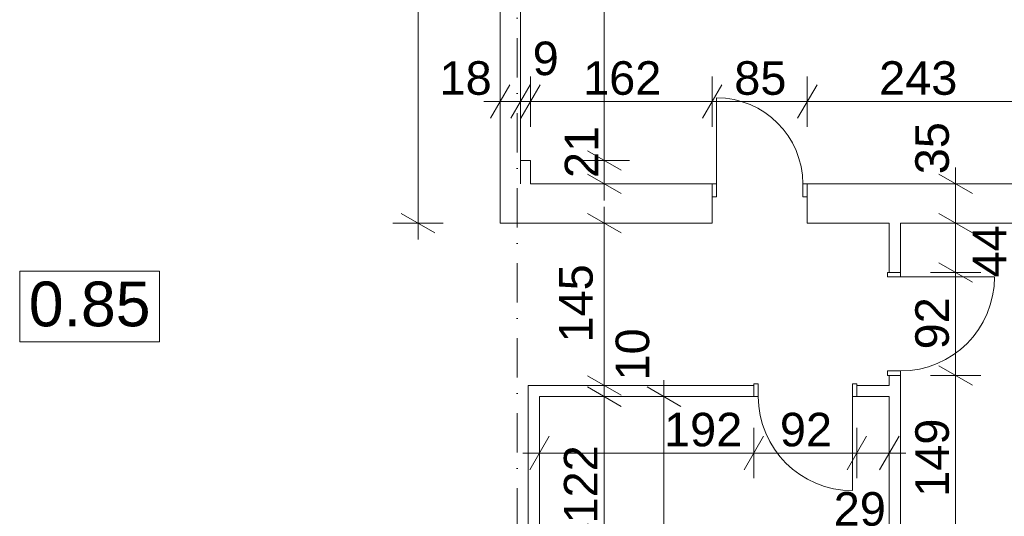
# Model space of a CAD drawing. Extents: x -283435 to 14216, y -77540 to 30522.
# Tile 58 of 177: x -204647 to -195852, y -32212 to -27773. Entities that reach past the tile are written whole.
import ezdxf

# ---------------------------------------------------------------- set-up
doc = ezdxf.new("R2010")
doc.units = 0
doc.header["$MEASUREMENT"] = 0
doc.linetypes.add('Kropki i Kreski', pattern=[670.277762, 352.777767, -176.388884, 0, -141.111112])
for name, color, linetype in [('Drzwi ArchiCAD', 7, 'Continuous'), ('Okna ArchiCADa', 7, 'Continuous'), ('WYMIARY', 7, 'Continuous'), ('ŚCIANY', 7, 'Continuous')]:
    doc.layers.add(name, color=color, linetype=linetype)
for name, color, linetype, lineweight in [('Drzwi ArchiCAD_Nr_Pióra__3', 3, 'Continuous', 18), ('Drzwi ArchiCAD_Nr_Pióra__7', 7, 'Continuous', 18), ('Okna ArchiCADa_Nr_Pióra__23', 23, 'Continuous', 18), ('Okna ArchiCADa_Nr_Pióra__3', 3, 'Continuous', 18), ('Okna ArchiCADa_Nr_Pióra__7', 7, 'Continuous', 18), ('OPISY_Nr_Pióra__65', 65, 'Continuous', 18), ('OPISY_Nr_Pióra__86', 86, 'Continuous', 18), ('OSIE_Nr_Pióra__5', 5, 'Continuous', 18), ('WYMIARY_Nr_Pióra__4', 4, 'Continuous', 18), ('WYMIARY_Nr_Pióra__5', 5, 'Continuous', 18), ('ŚCIANY_Nr_Pióra__7', 7, 'Continuous', 18)]:
    doc.layers.add(name, color=color, linetype=linetype, lineweight=lineweight)
doc.styles.add('GENERATED_STYLE_1', font='arial.ttf')
doc.styles.add('GENERATED_STYLE_2', font='txt')
doc.dimstyles.new('GENERATED_STYLE__1', dxfattribs={"dimtxt": 300, "dimasz": 228, "dimexe": 0.18, "dimexo": 0, "dimgap": 0.09, "dimtad": 1, "dimdec": 0, "dimlfac": 0.1, "dimzin": 0, "dimdsep": 46, "dimtxsty": 'GENERATED_STYLE_2', "dimblk": 'ARROWHEAD_2', "dimblk1": 'ARROWHEAD_2', "dimblk2": 'ARROWHEAD_2', "dimcen": 0.09, "dimclrd": 256, "dimclre": 256, "dimclrt": 256, "dimazin": 0, "dimtfac": 1, "dimtdec": 4, "dimtmove": 0, "dimatfit": 3, "dimfxl": 1, "dimtolj": 1, "dimtzin": 0, "dimarcsym": 0})
doc.dimstyles.new('GENERATED_STYLE__2', dxfattribs={"dimtxt": 300, "dimasz": 228, "dimexe": 0.18, "dimexo": 0, "dimgap": 0.09, "dimtad": 1, "dimtih": 1, "dimtoh": 1, "dimdec": 0, "dimlfac": 0.1, "dimzin": 0, "dimdsep": 46, "dimtxsty": 'GENERATED_STYLE_2', "dimblk": 'ARROWHEAD_2', "dimblk1": 'ARROWHEAD_2', "dimblk2": 'ARROWHEAD_2', "dimcen": 0.09, "dimclrd": 256, "dimclre": 256, "dimclrt": 256, "dimazin": 0, "dimtfac": 1, "dimtdec": 4, "dimtmove": 0, "dimatfit": 3, "dimfxl": 1, "dimtolj": 1, "dimtzin": 0, "dimarcsym": 0})
doc.dimstyles.new('GENERATED_STYLE__3', dxfattribs={"dimtxt": 300, "dimasz": 228, "dimexe": 0.18, "dimexo": 0, "dimgap": 0.09, "dimtad": 1, "dimtih": 1, "dimtoh": 1, "dimdec": 0, "dimlfac": 0.1, "dimzin": 0, "dimdsep": 46, "dimtxsty": 'GENERATED_STYLE_2', "dimblk": 'ARROWHEAD_2', "dimblk1": 'ARROWHEAD_2', "dimblk2": 'ARROWHEAD_2', "dimcen": 0.09, "dimclrd": 256, "dimclre": 256, "dimclrt": 256, "dimazin": 0, "dimtfac": 1, "dimtdec": 4, "dimtmove": 2, "dimatfit": 3, "dimfxl": 1, "dimtolj": 1, "dimtzin": 0, "dimarcsym": 0})
doc.dimstyles.new('GENERATED_STYLE__4', dxfattribs={"dimtxt": 300, "dimasz": 228, "dimexe": 0.18, "dimexo": 0, "dimgap": 0.09, "dimtad": 1, "dimdec": 0, "dimlfac": 0.1, "dimzin": 0, "dimdsep": 46, "dimtxsty": 'GENERATED_STYLE_2', "dimblk": 'ARROWHEAD_2', "dimblk1": 'ARROWHEAD_2', "dimblk2": 'ARROWHEAD_2', "dimcen": 0.09, "dimclrd": 256, "dimclre": 256, "dimclrt": 256, "dimazin": 0, "dimtfac": 1, "dimtdec": 4, "dimtmove": 2, "dimatfit": 3, "dimfxl": 1, "dimtolj": 1, "dimtzin": 0, "dimarcsym": 0})

# ---------------------------------------------------------------- blocks, each defined once
blk = doc.blocks.new('D1 Drzwi proste 12_22')
at = {"layer": 'Drzwi ArchiCAD_Nr_Pióra__3', "linetype": 'Continuous'}
for p, q in [((385, 0), (385, 770)), ((-385, 0), (-425, 0)), ((-425, 0), (-425, -115)), ((-385, -115), (-385, 0)), ((425, 0), (385, 0)), ((385, 0), (385, -115)), ((425, -115), (425, 0)), ((-425, -115), (-385, -115)), ((385, -115), (425, -115))]:
    blk.add_line(p, q, dxfattribs=at)
blk.add_arc((385, 0), 770, 90, 180, dxfattribs=at)
at = {"layer": 'Drzwi ArchiCAD_Nr_Pióra__7', "linetype": 'Continuous'}
for p, q in [((-425, 0), (-425, -115)), ((425, 0), (425, -115))]:
    blk.add_line(p, q, dxfattribs=at)
blk = doc.blocks.new('Ściana_103', base_point=(-195183, -29591.6))
at = {"layer": 'ŚCIANY_Nr_Pióra__7', "linetype": 'Continuous'}
for p, q in [((-198461.8, -29241.6), (-200085, -29241.6)), ((-198461.8, -29241.6), (-198461.8, -29356.6)), ((-197611.8, -29241.6), (-197611.8, -29356.6)), ((-195183, -29241.6), (-197611.8, -29241.6)), ((-195183, -29301.6), (-195183, -29241.6)), ((-198461.8, -29356.6), (-198461.8, -29591.6)), ((-197611.8, -29356.6), (-197611.8, -29591.6)), ((-200355, -29591.6), (-198461.8, -29591.6)), ((-197611.8, -29591.6), (-196879.2, -29591.6)), ((-196779.2, -29591.6), (-195183, -29591.6))]:
    blk.add_line(p, q, dxfattribs=at)
at = {"layer": 'Drzwi ArchiCAD', "linetype": 'Continuous', "xscale": -1}
blk.add_blockref('D1 Drzwi proste 12_22', (-198036.8, -29241.6), dxfattribs=at)
blk = doc.blocks.new('Ściana_104', base_point=(-200355, -29591.6))
at = {"layer": 'ŚCIANY_Nr_Pióra__7', "linetype": 'Continuous'}
for p, q in [((-200355, -23249.5), (-200355, -29591.6)), ((-200175, -29241.6), (-200175, -23249.5))]:
    blk.add_line(p, q, dxfattribs=at)
blk = doc.blocks.new('D1 Drzwi proste 12_23')
at = {"layer": 'Drzwi ArchiCAD_Nr_Pióra__3', "linetype": 'Continuous'}
for p, q in [((420, 0), (420, 840)), ((-420, 0), (-460, 0)), ((-460, 0), (-460, -115)), ((-420, -115), (-420, 0)), ((460, 0), (420, 0)), ((420, 0), (420, -115)), ((460, -115), (460, 0)), ((-460, -115), (-420, -115)), ((420, -115), (460, -115))]:
    blk.add_line(p, q, dxfattribs=at)
blk.add_arc((420, 0), 840, 90, 180, dxfattribs=at)
at = {"layer": 'Drzwi ArchiCAD_Nr_Pióra__7', "linetype": 'Continuous'}
for p, q in [((-460, 0), (-460, -100)), ((460, 0), (460, -100))]:
    blk.add_line(p, q, dxfattribs=at)
blk = doc.blocks.new('Ściana_106', base_point=(-196779.2, -31142.2))
at = {"layer": 'ŚCIANY_Nr_Pióra__7', "linetype": 'Continuous'}
for p, q in [((-198089.4, -31042.2), (-200104.9, -31042.2)), ((-198089.4, -31142.2), (-198089.4, -31042.2)), ((-197169.4, -31142.2), (-197169.4, -31042.2)), ((-196879.2, -31042.2), (-197169.4, -31042.2)), ((-200004.9, -31142.2), (-198089.4, -31142.2)), ((-197169.4, -31142.2), (-196879.2, -31142.2))]:
    blk.add_line(p, q, dxfattribs=at)
at = {"layer": 'Drzwi ArchiCAD', "linetype": 'Continuous', "xscale": -1, "rotation": 180}
blk.add_blockref('D1 Drzwi proste 12_23', (-197629.4, -31142.2), dxfattribs=at)
blk = doc.blocks.new('O M panel zakrzywiony 12_42')
at = {"layer": 'Okna ArchiCADa_Nr_Pióra__23', "linetype": 'Continuous'}
for p, q in [((-1260, 0), (-1310, 0)), ((-1260, -50), (-1260, 0)), ((1310, 0), (1260, 0)), ((1260, 0), (1260, -50)), ((-1310, -50), (-1260, -50)), ((1260, -50), (1310, -50))]:
    blk.add_line(p, q, dxfattribs=at)
at = {"layer": 'Okna ArchiCADa_Nr_Pióra__3', "linetype": 'Continuous'}
for p, q in [((-1310, 0), (1310, 0)), ((1260, 0), (-1260, 0)), ((-1260, -50), (1260, -50)), ((-1310, -100), (1310, -100))]:
    blk.add_line(p, q, dxfattribs=at)
at = {"layer": 'Okna ArchiCADa_Nr_Pióra__7', "linetype": 'Continuous'}
for p, q in [((-1310, 0), (-1310, -50)), ((1310, 0), (1310, -50))]:
    blk.add_line(p, q, dxfattribs=at)
blk = doc.blocks.new('Ściana_107', base_point=(-200004.9, -31142.2))
at = {"layer": 'ŚCIANY_Nr_Pióra__7', "linetype": 'Continuous'}
for p, q in [((-200104.9, -31042.2), (-200104.9, -32364.5)), ((-200004.9, -32364.5), (-200004.9, -31142.2)), ((-200104.9, -32364.5), (-200054.9, -32364.5)), ((-200054.9, -32364.5), (-200004.9, -32364.5)), ((-200104.9, -34984.5), (-200054.9, -34984.5)), ((-200104.9, -34984.5), (-200104.9, -35209.9)), ((-200054.9, -34984.5), (-200004.9, -34984.5)), ((-200004.9, -35209.9), (-200004.9, -34984.5))]:
    blk.add_line(p, q, dxfattribs=at)
at = {"layer": 'Okna ArchiCADa', "linetype": 'Continuous', "xscale": -1, "rotation": 90}
blk.add_blockref('O M panel zakrzywiony 12_42', (-200104.9, -33674.5), dxfattribs=at)
blk = doc.blocks.new('Ściana_108', base_point=(-200175, -29591.6))
at = {"layer": 'ŚCIANY_Nr_Pióra__7', "linetype": 'Continuous'}
for p, q in [((-200085, -29031.6), (-200175, -29031.6)), ((-200175, -29031.6), (-200175, -29241.6)), ((-200085, -29241.6), (-200085, -29031.6))]:
    blk.add_line(p, q, dxfattribs=at)
blk = doc.blocks.new('*D1733')
at = {"layer": 'WYMIARY_Nr_Pióra__4', "linetype": 'Continuous', "transparency": 16777216}
for p, q in [((-196437.6, -30865.6), (-196137.6, -31038.8)), ((-196062.6, -30952.2), (-196512.6, -30952.2)), ((-196287.6, -32439.9), (-196287.6, -30952.2)), ((-196437.6, -32353.3), (-196137.6, -32526.5)), ((-196062.6, -32439.9), (-196512.6, -32439.9))]:
    blk.add_line(p, q, dxfattribs=at)
at = {"layer": 'WYMIARY_Nr_Pióra__5', "transparency": 16777216, "insert": (-196647.6, -32037.6), "char_height": 300, "attachment_point": 1, "rotation": 90, "style": 'GENERATED_STYLE_1'}
blk.add_mtext('{149}', dxfattribs=at)
blk = doc.blocks.new('ARROWHEAD_2')
at = {"linetype": 'Continuous'}
for p, q in [((-0.378, -0.655), (0.378, 0.655)), ((0, 0), (-1, 0))]:
    blk.add_line(p, q, dxfattribs=at)
blk = doc.blocks.new('*D1734')
at = {"layer": 'WYMIARY_Nr_Pióra__4', "linetype": 'Continuous', "transparency": 16777216}
for p, q in [((-196437.6, -29945.6), (-196137.6, -30118.8)), ((-196062.6, -30032.2), (-196512.6, -30032.2)), ((-196287.6, -30952.2), (-196287.6, -30032.2)), ((-196437.6, -30865.6), (-196137.6, -31038.8)), ((-196062.6, -30952.2), (-196512.6, -30952.2))]:
    blk.add_line(p, q, dxfattribs=at)
at = {"layer": 'WYMIARY_Nr_Pióra__5', "transparency": 16777216, "char_height": 300, "attachment_point": 1, "rotation": 90, "style": 'GENERATED_STYLE_1'}
for s, insert in [('{44}', (-196134, -30077.6)), ('{92}', (-196647.6, -30719.8))]:
    blk.add_mtext(s, dxfattribs=dict(at, insert=insert))
blk = doc.blocks.new('*D1735')
at = {"layer": 'WYMIARY_Nr_Pióra__4', "linetype": 'Continuous', "transparency": 16777216}
for p, q in [((-196437.6, -29505), (-196137.6, -29678.2)), ((-196062.6, -29591.6), (-196512.6, -29591.6)), ((-196287.6, -30032.2), (-196287.6, -29591.6)), ((-196437.6, -29945.6), (-196137.6, -30118.8)), ((-196062.6, -30032.2), (-196512.6, -30032.2))]:
    blk.add_line(p, q, dxfattribs=at)
blk = doc.blocks.new('*D1736')
at = {"layer": 'WYMIARY_Nr_Pióra__4', "linetype": 'Continuous', "transparency": 16777216}
for p, q in [((-196287.6, -29241.6), (-196287.6, -29094.9)), ((-196137.6, -29328.2), (-196437.6, -29155)), ((-196062.6, -29241.6), (-196512.6, -29241.6)), ((-196287.6, -29591.6), (-196287.6, -29241.6)), ((-196437.6, -29505), (-196137.6, -29678.2)), ((-196062.6, -29591.6), (-196512.6, -29591.6))]:
    blk.add_line(p, q, dxfattribs=at)
at = {"layer": 'WYMIARY_Nr_Pióra__5', "transparency": 16777216, "insert": (-196647.6, -29154.9), "char_height": 300, "attachment_point": 1, "rotation": 90, "style": 'GENERATED_STYLE_1'}
blk.add_mtext('{35}', dxfattribs=at)
blk = doc.blocks.new('*D1737')
at = {"layer": 'WYMIARY_Nr_Pióra__4', "linetype": 'Continuous', "transparency": 16777216}
for p, q in [((-200355, -28729.7), (-200355, -28279.7)), ((-200175, -28729.7), (-200175, -28279.7)), ((-200268.4, -28354.7), (-200441.6, -28654.7)), ((-200088.4, -28354.7), (-200261.6, -28654.7)), ((-200501.7, -28504.7), (-200355, -28504.7)), ((-200355, -28504.7), (-200175, -28504.7))]:
    blk.add_line(p, q, dxfattribs=at)
at = {"layer": 'WYMIARY_Nr_Pióra__5', "transparency": 16777216, "insert": (-200897, -28144.7), "char_height": 300, "attachment_point": 1, "style": 'GENERATED_STYLE_1'}
blk.add_mtext('{18}', dxfattribs=at)
blk = doc.blocks.new('*D1738')
at = {"layer": 'WYMIARY_Nr_Pióra__4', "linetype": 'Continuous', "transparency": 16777216}
for p, q in [((-200175, -28729.7), (-200175, -28279.7)), ((-200085, -28729.7), (-200085, -28279.7)), ((-200088.4, -28354.7), (-200261.6, -28654.7)), ((-199998.4, -28354.7), (-200171.6, -28654.7)), ((-200175, -28504.7), (-200085, -28504.7))]:
    blk.add_line(p, q, dxfattribs=at)
blk = doc.blocks.new('*D1739')
at = {"layer": 'WYMIARY_Nr_Pióra__4', "linetype": 'Continuous', "transparency": 16777216}
for p, q in [((-200085, -28729.7), (-200085, -28279.7)), ((-198461.8, -28729.7), (-198461.8, -28279.7)), ((-199998.4, -28354.7), (-200171.6, -28654.7)), ((-198375.2, -28354.7), (-198548.4, -28654.7)), ((-200085, -28504.7), (-198461.8, -28504.7))]:
    blk.add_line(p, q, dxfattribs=at)
at = {"layer": 'WYMIARY_Nr_Pióra__5', "transparency": 16777216, "char_height": 300, "attachment_point": 1, "style": 'GENERATED_STYLE_1'}
for s, insert in [('{9}', (-200065.1, -27969.1)), ('{162}', (-199614.9, -28144.7))]:
    blk.add_mtext(s, dxfattribs=dict(at, insert=insert))
blk = doc.blocks.new('*D1740')
at = {"layer": 'WYMIARY_Nr_Pióra__4', "linetype": 'Continuous', "transparency": 16777216}
for p, q in [((-198461.8, -28729.7), (-198461.8, -28279.7)), ((-197611.8, -28729.7), (-197611.8, -28279.7)), ((-198375.2, -28354.7), (-198548.4, -28654.7)), ((-197525.2, -28354.7), (-197698.4, -28654.7)), ((-198461.8, -28504.7), (-197611.8, -28504.7))]:
    blk.add_line(p, q, dxfattribs=at)
at = {"layer": 'WYMIARY_Nr_Pióra__5', "transparency": 16777216, "insert": (-198264.5, -28144.7), "char_height": 300, "attachment_point": 1, "style": 'GENERATED_STYLE_1'}
blk.add_mtext('{85}', dxfattribs=at)
blk = doc.blocks.new('*D1741')
at = {"layer": 'WYMIARY_Nr_Pióra__4', "linetype": 'Continuous', "transparency": 16777216}
for p, q in [((-197611.8, -28729.7), (-197611.8, -28279.7)), ((-195183, -28729.7), (-195183, -28279.7)), ((-197525.2, -28354.7), (-197698.4, -28654.7)), ((-195269.6, -28654.7), (-195096.4, -28354.7)), ((-197611.8, -28504.7), (-195183, -28504.7)), ((-195183, -28504.7), (-195036.3, -28504.7))]:
    blk.add_line(p, q, dxfattribs=at)
at = {"layer": 'WYMIARY_Nr_Pióra__5', "transparency": 16777216, "insert": (-196970.6, -28144.7), "char_height": 300, "attachment_point": 1, "style": 'GENERATED_STYLE_1'}
blk.add_mtext('{243}', dxfattribs=at)
blk = doc.blocks.new('*D1744')
at = {"layer": 'WYMIARY_Nr_Pióra__4', "linetype": 'Continuous', "transparency": 16777216}
for p, q in [((-199576, -31055.6), (-199276, -31228.8)), ((-199201, -31142.2), (-199651, -31142.2)), ((-199426, -32364.5), (-199426, -31142.2)), ((-199576, -32277.9), (-199276, -32451.1)), ((-199201, -32364.5), (-199651, -32364.5))]:
    blk.add_line(p, q, dxfattribs=at)
at = {"layer": 'WYMIARY_Nr_Pióra__5', "transparency": 16777216, "insert": (-199786, -32275.7), "char_height": 300, "attachment_point": 1, "rotation": 90, "style": 'GENERATED_STYLE_1'}
blk.add_mtext('{122}', dxfattribs=at)
blk = doc.blocks.new('*D1745')
at = {"layer": 'WYMIARY_Nr_Pióra__4', "linetype": 'Continuous', "transparency": 16777216}
for p, q in [((-199576, -30955.6), (-199276, -31128.8)), ((-199201, -31042.2), (-199651, -31042.2)), ((-199426, -31142.2), (-199426, -31042.2)), ((-199576, -31055.6), (-199276, -31228.8)), ((-199201, -31142.2), (-199651, -31142.2))]:
    blk.add_line(p, q, dxfattribs=at)
blk = doc.blocks.new('*D1746')
at = {"layer": 'WYMIARY_Nr_Pióra__4', "linetype": 'Continuous', "transparency": 16777216}
for p, q in [((-199426, -29591.6), (-199426, -29444.9)), ((-199276, -29678.2), (-199576, -29505)), ((-199201, -29591.6), (-199651, -29591.6)), ((-199426, -31042.2), (-199426, -29591.6)), ((-199576, -30955.6), (-199276, -31128.8)), ((-199201, -31042.2), (-199651, -31042.2))]:
    blk.add_line(p, q, dxfattribs=at)
at = {"layer": 'WYMIARY_Nr_Pióra__5', "transparency": 16777216, "char_height": 300, "attachment_point": 1, "rotation": 90, "style": 'GENERATED_STYLE_1'}
for s, insert in [('{145}', (-199828.9, -30658.4)), ('{10}', (-199324.4, -30997.9))]:
    blk.add_mtext(s, dxfattribs=dict(at, insert=insert))
blk = doc.blocks.new('*D1747')
at = {"layer": 'WYMIARY_Nr_Pióra__4', "linetype": 'Continuous', "transparency": 16777216}
for p, q in [((-198892, -31142.2), (-198892, -30995.5)), ((-198742, -31228.8), (-199042, -31055.6)), ((-198667, -31142.2), (-199117, -31142.2)), ((-198892, -35519.9), (-198892, -31142.2)), ((-199042, -35433.3), (-198742, -35606.5)), ((-198667, -35519.9), (-199117, -35519.9)), ((-198892, -35666.6), (-198892, -35519.9))]:
    blk.add_line(p, q, dxfattribs=at)
at = {"layer": 'WYMIARY_Nr_Pióra__5', "transparency": 16777216, "insert": (-199252, -33672.5), "char_height": 300, "attachment_point": 1, "rotation": 90, "style": 'GENERATED_STYLE_1'}
blk.add_mtext('{438}', dxfattribs=at)
blk = doc.blocks.new('*D1776')
at = {"layer": 'WYMIARY_Nr_Pióra__4', "linetype": 'Continuous', "transparency": 16777216}
for p, q in [((-201089.4, -23249.5), (-201089.4, -23102.8)), ((-200939.4, -23336.1), (-201239.4, -23162.9)), ((-200864.4, -23249.5), (-201314.4, -23249.5)), ((-201089.4, -29591.6), (-201089.4, -23249.5)), ((-201239.4, -29505), (-200939.4, -29678.2)), ((-200864.4, -29591.6), (-201314.4, -29591.6)), ((-201089.4, -29738.3), (-201089.4, -29591.6))]:
    blk.add_line(p, q, dxfattribs=at)
at = {"layer": 'WYMIARY_Nr_Pióra__5', "transparency": 16777216, "insert": (-201449.4, -26762.1), "char_height": 300, "attachment_point": 1, "rotation": 90, "style": 'GENERATED_STYLE_1'}
blk.add_mtext('{634}', dxfattribs=at)
blk = doc.blocks.new('*D1777')
at = {"layer": 'WYMIARY_Nr_Pióra__4', "linetype": 'Continuous', "transparency": 16777216}
for p, q in [((-199576, -28945), (-199276, -29118.2)), ((-199201, -29031.6), (-199651, -29031.6)), ((-199426, -29241.6), (-199426, -29031.6)), ((-199576, -29155), (-199276, -29328.2)), ((-199201, -29241.6), (-199651, -29241.6)), ((-199426, -29388.3), (-199426, -29241.6))]:
    blk.add_line(p, q, dxfattribs=at)
at = {"layer": 'WYMIARY_Nr_Pióra__5', "transparency": 16777216, "insert": (-199778.1, -29188.9), "char_height": 300, "attachment_point": 1, "rotation": 90, "style": 'GENERATED_STYLE_1'}
blk.add_mtext('{21}', dxfattribs=at)
blk = doc.blocks.new('*D1778')
at = {"layer": 'WYMIARY_Nr_Pióra__4', "linetype": 'Continuous', "transparency": 16777216}
for p, q in [((-199426, -23249.5), (-199426, -23102.8)), ((-199276, -23336.1), (-199576, -23162.9)), ((-199201, -23249.5), (-199651, -23249.5)), ((-199426, -29031.6), (-199426, -23249.5)), ((-199576, -28945), (-199276, -29118.2)), ((-199201, -29031.6), (-199651, -29031.6))]:
    blk.add_line(p, q, dxfattribs=at)
at = {"layer": 'WYMIARY_Nr_Pióra__5', "transparency": 16777216, "insert": (-199786, -26482.1), "char_height": 300, "attachment_point": 1, "rotation": 90, "style": 'GENERATED_STYLE_1'}
blk.add_mtext('{578}', dxfattribs=at)
blk = doc.blocks.new('*D1779')
at = {"layer": 'WYMIARY_Nr_Pióra__4', "linetype": 'Continuous', "transparency": 16777216}
for p, q in [((-200004.9, -31871.4), (-200004.9, -31421.4)), ((-198089.4, -31871.4), (-198089.4, -31421.4)), ((-199918.3, -31496.4), (-200091.5, -31796.4)), ((-198002.8, -31496.4), (-198176, -31796.4)), ((-200151.6, -31646.4), (-200004.9, -31646.4)), ((-200004.9, -31646.4), (-198089.4, -31646.4))]:
    blk.add_line(p, q, dxfattribs=at)
at = {"layer": 'WYMIARY_Nr_Pióra__5', "transparency": 16777216, "insert": (-198892, -31286.4), "char_height": 300, "attachment_point": 1, "style": 'GENERATED_STYLE_1'}
blk.add_mtext('{192}', dxfattribs=at)
blk = doc.blocks.new('*D1780')
at = {"layer": 'WYMIARY_Nr_Pióra__4', "linetype": 'Continuous', "transparency": 16777216}
for p, q in [((-198089.4, -31871.4), (-198089.4, -31421.4)), ((-197169.4, -31871.4), (-197169.4, -31421.4)), ((-198002.8, -31496.4), (-198176, -31796.4)), ((-197082.8, -31496.4), (-197256, -31796.4)), ((-198089.4, -31646.4), (-197169.4, -31646.4))]:
    blk.add_line(p, q, dxfattribs=at)
at = {"layer": 'WYMIARY_Nr_Pióra__5', "transparency": 16777216, "char_height": 300, "attachment_point": 1, "style": 'GENERATED_STYLE_1'}
for s, insert in [('{92}', (-197857, -31286.4)), ('{29}', (-197376.1, -31995.4))]:
    blk.add_mtext(s, dxfattribs=dict(at, insert=insert))
blk = doc.blocks.new('*D1781')
at = {"layer": 'WYMIARY_Nr_Pióra__4', "linetype": 'Continuous', "transparency": 16777216}
for p, q in [((-197169.4, -31871.4), (-197169.4, -31421.4)), ((-196879.2, -31871.4), (-196879.2, -31421.4)), ((-197082.8, -31496.4), (-197256, -31796.4)), ((-196965.8, -31796.4), (-196792.6, -31496.4)), ((-197169.4, -31646.4), (-196879.2, -31646.4)), ((-196879.2, -31646.4), (-196732.5, -31646.4))]:
    blk.add_line(p, q, dxfattribs=at)
blk = doc.blocks.new('O M panel zakrzywiony 12_68')
at = {"layer": 'Okna ArchiCADa_Nr_Pióra__23', "linetype": 'Continuous'}
for p, q in [((-1265, 0), (-1315, 0)), ((-1265, -50), (-1265, 0)), ((1315, 0), (1265, 0)), ((1265, 0), (1265, -50)), ((-1315, -50), (-1265, -50)), ((1265, -50), (1315, -50))]:
    blk.add_line(p, q, dxfattribs=at)
at = {"layer": 'Okna ArchiCADa_Nr_Pióra__3', "linetype": 'Continuous'}
for p, q in [((-1315, 0), (1315, 0)), ((1265, 0), (-1265, 0)), ((-1265, -50), (1265, -50)), ((-1315, -100), (1315, -100))]:
    blk.add_line(p, q, dxfattribs=at)
at = {"layer": 'Okna ArchiCADa_Nr_Pióra__7', "linetype": 'Continuous'}
for p, q in [((-1315, 0), (-1315, -50)), ((1315, 0), (1315, -50))]:
    blk.add_line(p, q, dxfattribs=at)
blk = doc.blocks.new('D1 Drzwi proste 12_159')
at = {"layer": 'Drzwi ArchiCAD_Nr_Pióra__3', "linetype": 'Continuous'}
for p, q in [((420, 0), (420, 840)), ((-420, 0), (-460, 0)), ((-460, 0), (-460, -115)), ((-420, -115), (-420, 0)), ((460, 0), (420, 0)), ((420, 0), (420, -115)), ((460, -115), (460, 0)), ((-460, -115), (-420, -115)), ((420, -115), (460, -115))]:
    blk.add_line(p, q, dxfattribs=at)
blk.add_arc((420, 0), 840, 90, 180, dxfattribs=at)
at = {"layer": 'Drzwi ArchiCAD_Nr_Pióra__7', "linetype": 'Continuous'}
for p, q in [((-460, 0), (-460, -100)), ((460, 0), (460, -100))]:
    blk.add_line(p, q, dxfattribs=at)
blk = doc.blocks.new('Ściana_105', base_point=(-196779.2, -29591.6))
at = {"layer": 'ŚCIANY_Nr_Pióra__7', "linetype": 'Continuous'}
for p, q in [((-196879.2, -29591.6), (-196879.2, -30032.2)), ((-196779.2, -30032.2), (-196779.2, -29591.6)), ((-196779.2, -30032.2), (-196879.2, -30032.2)), ((-196779.2, -30952.2), (-196879.2, -30952.2)), ((-196879.2, -30952.2), (-196879.2, -31042.2)), ((-196779.2, -32439.9), (-196779.2, -30952.2)), ((-196879.2, -31142.2), (-196879.2, -32439.9)), ((-196829.2, -32439.9), (-196879.2, -32439.9)), ((-196779.2, -32439.9), (-196829.2, -32439.9)), ((-196829.2, -35069.9), (-196879.2, -35069.9)), ((-196879.2, -35069.9), (-196879.2, -35209.9)), ((-196779.2, -35069.9), (-196829.2, -35069.9)), ((-196779.2, -35209.9), (-196779.2, -35069.9))]:
    blk.add_line(p, q, dxfattribs=at)
at = {"layer": 'Drzwi ArchiCAD', "linetype": 'Continuous', "xscale": -1, "rotation": 270}
blk.add_blockref('D1 Drzwi proste 12_159', (-196779.2, -30492.2), dxfattribs=at)
at = {"layer": 'Okna ArchiCADa', "linetype": 'Continuous', "xscale": -1, "rotation": 270}
blk.add_blockref('O M panel zakrzywiony 12_68', (-196779.2, -33754.9), dxfattribs=at)

msp = doc.modelspace()

# ---------------------------------------------------------------- linework, layer by layer
at = {"layer": 'OPISY_Nr_Pióra__65', "linetype": 'Continuous', "flags": 128}
msp.add_lwpolyline([(-204647.4, -30022.3), (-203397.4, -30022.3), (-203397.4, -30650.9), (-204647.4, -30650.9)], close=True, dxfattribs=at)
at = {"layer": 'OSIE_Nr_Pióra__5', "linetype": 'Kropki i Kreski'}
msp.add_line((-200204, -38346.1), (-200204, 27442), dxfattribs=at)

# ---------------------------------------------------------------- block references
at = {"layer": 'ŚCIANY'}
for name, p in [('Ściana_104', (-200355, -29591.6)), ('Ściana_103', (-195183, -29591.6)), ('Ściana_108', (-200175, -29591.6)), ('Ściana_105', (-196779.2, -29591.6)), ('Ściana_106', (-196779.2, -31142.2)), ('Ściana_107', (-200004.9, -31142.2))]:
    msp.add_blockref(name, p, dxfattribs=at)

# ---------------------------------------------------------------- texts
at = {"layer": 'OPISY_Nr_Pióra__86', "linetype": 'Continuous', "insert": (-204022.4, -30113.7), "char_height": 400, "attachment_point": 2, "style": 'GENERATED_STYLE_1'}
msp.add_mtext('{0.85}', dxfattribs=at)

# ---------------------------------------------------------------- dimensions: what is measured, and where the dimension line sits
at = {"layer": 'WYMIARY', "linetype": 'Continuous'}
for base, p1, p2, dimstyle, picture, middle in [((-201089.4, -29591.6), (-200355, -29591.6), (-200355, -23249.5), 'GENERATED_STYLE__1', '*D1776', (-201299.4, -26424.7)), ((-199426, -29241.6), (-200085, -29031.6), (-200175, -23249.5), 'GENERATED_STYLE__1', '*D1778', (-199636, -26144.7)), ((-199426, -29241.6), (-200085, -29241.6), (-200085, -29031.6), 'GENERATED_STYLE__4', '*D1777', (-199628.1, -28964)), ((-196287.6, -35069.9), (-196779.2, -29591.6), (-195183, -29241.6), 'GENERATED_STYLE__1', '*D1736', (-196497.6, -28930)), ((-199426, -35209.9), (-200104.9, -31042.2), (-200355, -29591.6), 'GENERATED_STYLE__4', '*D1746', (-199678.9, -30321)), ((-196287.6, -35069.9), (-196779.2, -30032.2), (-196779.2, -29591.6), 'GENERATED_STYLE__4', '*D1735', (-195984, -29852.7)), ((-196287.6, -35069.9), (-196779.2, -30952.2), (-196779.2, -30032.2), 'GENERATED_STYLE__1', '*D1734', (-196497.6, -30494.9)), ((-199426, -35209.9), (-200004.9, -31142.2), (-200104.9, -31042.2), 'GENERATED_STYLE__4', '*D1745', (-199174.4, -30773)), ((-196287.6, -35069.9), (-196779.2, -32439.9), (-196779.2, -30952.2), 'GENERATED_STYLE__1', '*D1733', (-196497.6, -31700.2)), ((-198892, -35519.9), (-200004.9, -35519.9), (-200004.9, -31142.2), 'GENERATED_STYLE__1', '*D1747', (-199102, -33335.2)), ((-199426, -35209.9), (-200004.9, -32364.5), (-200004.9, -31142.2), 'GENERATED_STYLE__4', '*D1744', (-199636, -31938.4))]:
    dim = msp.add_linear_dim(base=base, p1=p1, p2=p2, angle=90, dimstyle=dimstyle, dxfattribs=at)
    dim.commit()
    dim.dimension.update_dxf_attribs({"geometry": picture, "text_midpoint": middle})
for base, p1, p2, dimstyle, picture, middle in [((-200355, -28504.7), (-200085, -29241.6), (-198461.8, -29241.6), 'GENERATED_STYLE__2', '*D1739', (-199277.5, -28294.7)), ((-200355, -28504.7), (-200355, -29591.6), (-200175, -29031.6), 'GENERATED_STYLE__2', '*D1737', (-200672.1, -28294.7)), ((-200355, -28504.7), (-200175, -29031.6), (-200085, -29241.6), 'GENERATED_STYLE__3', '*D1738', (-199952.6, -28119.1)), ((-200355, -28504.7), (-197611.8, -29241.6), (-195183, -29241.6), 'GENERATED_STYLE__3', '*D1741', (-196633.2, -28294.7)), ((-200355, -28504.7), (-198461.8, -29241.6), (-197611.8, -29241.6), 'GENERATED_STYLE__2', '*D1740', (-198039.5, -28294.7)), ((-200004.9, -31646.4), (-200004.9, -31142.2), (-198089.4, -31142.2), 'GENERATED_STYLE__3', '*D1779', (-198554.6, -31436.4)), ((-200004.9, -31646.4), (-198089.4, -31142.2), (-197169.4, -31142.2), 'GENERATED_STYLE__2', '*D1780', (-197632.1, -31436.4)), ((-200004.9, -31646.4), (-197169.4, -31142.2), (-196879.2, -31142.2), 'GENERATED_STYLE__3', '*D1781', (-197151.2, -32145.4))]:
    dim = msp.add_linear_dim(base=base, p1=p1, p2=p2, dimstyle=dimstyle, dxfattribs=at)
    dim.commit()
    dim.dimension.update_dxf_attribs({"geometry": picture, "text_midpoint": middle})

doc.saveas('drawing.dxf')
